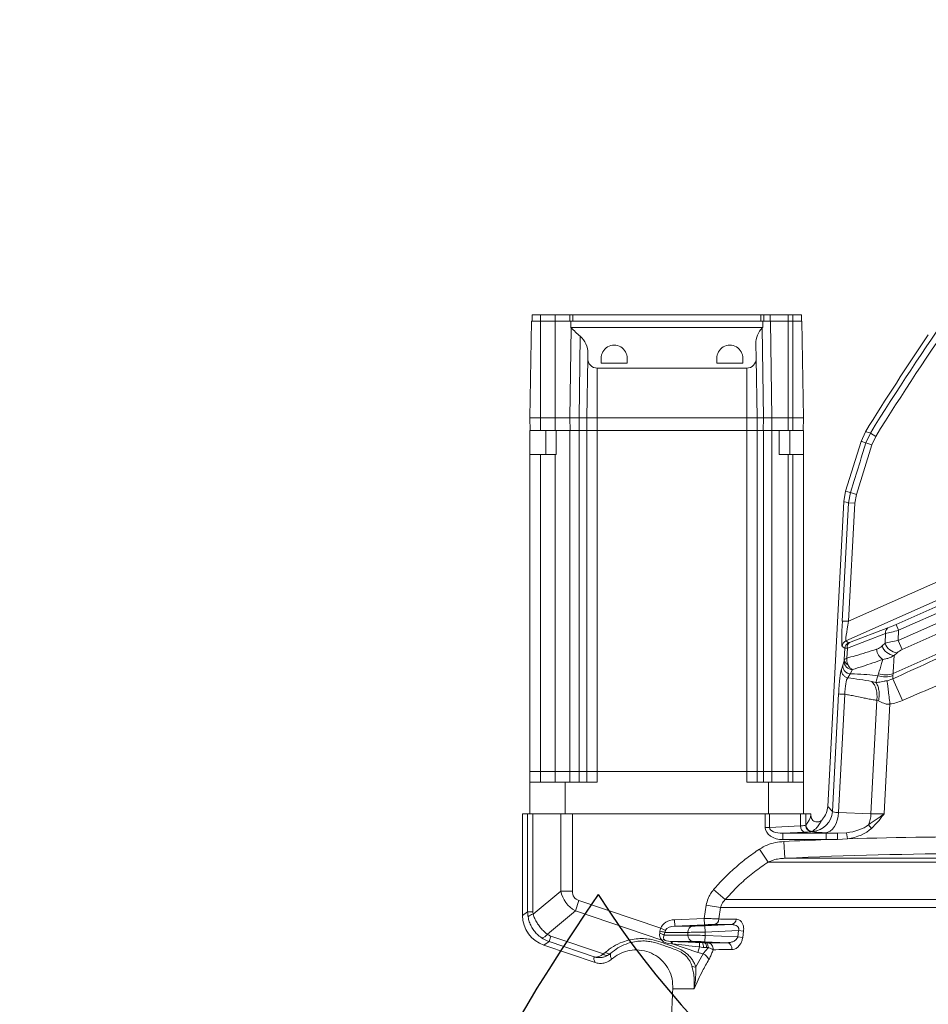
# Model space of a CAD drawing. Header units: millimetres. Extents: x 0 to 16820, y 0 to 11880.
# Tile 9 of 120: x 2093 to 2525, y 6863 to 7331. Entities that reach past the tile are written whole.
import ezdxf

# ---------------------------------------------------------------- set-up
doc = ezdxf.new("R2010")
doc.units = ezdxf.units.MM
doc.header["$LTSCALE"] = 20
doc.linetypes.add('PHANTOM', pattern=[12.7, 6.35, -1.27, 1.27, -1.27, 1.27, -1.27])
doc.styles.add('SLDTEXTSTYLE0', font='TXT', dxfattribs={"width": 0.605})
doc.dimstyles.new('SLDDIMSTYLE0', dxfattribs={"dimtxt": 140, "dimasz": 100, "dimexe": 0, "dimexo": 0.0625, "dimgap": 35, "dimtad": 1, "dimtoh": 1, "dimdec": 0, "dimrnd": 1e-09, "dimzin": 12, "dimdsep": 46, "dimtxsty": 'SLDTEXTSTYLE0', "dimsah": 1, "dimcen": 0.09, "dimadec": 0, "dimazin": 0, "dimtfac": 1, "dimtofl": 0, "dimtmove": 0, "dimatfit": 3, "dimfxl": 0, "dimfrac": 2, "dimtolj": 1, "dimtzin": 12, "dimarcsym": 0})
doc.dimstyles.new('SLDDIMSTYLE1', dxfattribs={"dimtxt": 140, "dimasz": 100, "dimexe": 0, "dimexo": 0.0625, "dimgap": 35, "dimtad": 1, "dimtoh": 1, "dimdec": 1, "dimrnd": 1e-09, "dimzin": 12, "dimdsep": 46, "dimtxsty": 'SLDTEXTSTYLE0', "dimsah": 1, "dimcen": 0.09, "dimadec": 0, "dimazin": 0, "dimtfac": 1, "dimtofl": 0, "dimtmove": 0, "dimatfit": 3, "dimfxl": 0, "dimfrac": 2, "dimtolj": 1, "dimtzin": 12, "dimarcsym": 0})

# ---------------------------------------------------------------- blocks, each defined once
blk = doc.blocks.new('*D9')
at = {"color": 7, "linetype": 'Continuous', "lineweight": 0}
for p, q in [((844.96, 7139.47), (844.96, 4493.51)), ((2545.78, 6319.22), (2545.78, 4493.51)), ((844.96, 4523.51), (2545.78, 4523.51))]:
    blk.add_line(p, q, dxfattribs=at)
for points in [[(844.96, 4523.51), (944.96, 4508.51), (944.96, 4538.51)], [(2545.78, 4523.51), (2445.78, 4538.51), (2445.78, 4508.51)]]:
    blk.add_solid(points, dxfattribs=at)
at = {"color": 7, "linetype": 'Continuous', "lineweight": 0, "insert": (1481.5, 4703.98), "char_height": 140, "attachment_point": 1, "style": 'SLDTEXTSTYLE0'}
blk.add_mtext('1701', dxfattribs=at)
blk = doc.blocks.new('*D10')
at = {"color": 7, "linetype": 'Continuous', "lineweight": 0}
for p, q in [((1517.78, 7139.47), (1517.78, 4774.47)), ((2545.78, 6319.22), (2545.78, 4774.47)), ((1517.78, 4804.47), (2545.78, 4804.47))]:
    blk.add_line(p, q, dxfattribs=at)
for points in [[(1517.78, 4804.47), (1617.78, 4789.47), (1617.78, 4819.47)], [(2545.78, 4804.47), (2445.78, 4819.47), (2445.78, 4789.47)]]:
    blk.add_solid(points, dxfattribs=at)
at = {"color": 7, "linetype": 'Continuous', "lineweight": 0, "insert": (1817.9, 4984.94), "char_height": 140, "attachment_point": 1, "style": 'SLDTEXTSTYLE0'}
blk.add_mtext('1028', dxfattribs=at)

msp = doc.modelspace()

# ---------------------------------------------------------------- linework, layer by layer
at = {"color": 7, "linetype": 'Continuous', "lineweight": 0}
for p, q in [((2336.78, 7190.47), (2336.78, 7187.47)), ((2336.78, 7190.47), (2340.78, 7190.47)), ((2340.78, 7190.47), (2347.78, 7190.47)), ((2347.78, 7190.47), (2354.81, 7190.47)), ((2354.81, 7190.47), (2356.09, 7190.47)), ((2356.09, 7190.47), (2445.45, 7190.47)), ((2445.45, 7190.47), (2446.89, 7190.47)), ((2446.89, 7190.47), (2449.96, 7190.47)), ((2449.96, 7190.47), (2458.41, 7190.47)), ((2458.41, 7190.47), (2460.78, 7190.47)), ((2460.78, 7190.47), (2464.78, 7190.47)), ((2464.78, 7190.47), (2464.78, 7187.47)), ((2336.59, 7187.47), (2335.78, 7141.47)), ((2336.59, 7187.47), (2340.78, 7187.47)), ((2340.78, 7187.47), (2347.72, 7187.47)), ((2347.72, 7187.47), (2355.19, 7187.47)), ((2355.17, 7184.47), (2355.19, 7187.47)), ((2446.4, 7184.47), (2355.17, 7184.47)), ((2355.19, 7187.47), (2446.37, 7187.47)), ((2446.37, 7187.47), (2450.11, 7187.47)), ((2446.37, 7187.47), (2446.4, 7184.47)), ((2450.11, 7187.47), (2458.41, 7187.47)), ((2458.41, 7187.47), (2460.78, 7187.47)), ((2460.78, 7187.47), (2464.98, 7187.47)), ((2464.98, 7187.47), (2465.78, 7141.47)), ((2443.17, 7176.65), (2443.29, 7169.72)), ((2363.28, 7169.72), (2362.78, 7141.47)), ((2363.28, 7169.72), (2363.32, 7172.09)), ((2369.63, 7167.47), (2369.59, 7169.72)), ((2381.97, 7169.72), (2381.93, 7167.47)), ((2424.63, 7167.47), (2424.59, 7169.72)), ((2436.97, 7169.72), (2436.93, 7167.47)), ((2443.29, 7169.72), (2443.78, 7141.47)), ((2438.78, 7165.13), (2367.78, 7165.13)), ((2369.63, 7167.47), (2381.93, 7167.47)), ((2424.63, 7167.47), (2436.93, 7167.47)), ((2335.89, 7135.47), (2335.78, 7141.47)), ((2335.78, 7141.47), (2340.78, 7141.47)), ((2340.78, 7141.47), (2347.72, 7141.47)), ((2347.72, 7141.47), (2354.79, 7141.47)), ((2354.79, 7141.47), (2359.18, 7141.47)), ((2359.18, 7141.47), (2362.78, 7141.47)), ((2362.89, 7135.47), (2362.78, 7141.47)), ((2362.78, 7141.47), (2367.78, 7141.47)), ((2367.78, 7141.47), (2438.78, 7141.47)), ((2438.78, 7141.47), (2443.78, 7141.47)), ((2443.68, 7135.47), (2443.78, 7141.47)), ((2443.78, 7141.47), (2446.72, 7141.47)), ((2446.72, 7141.47), (2450.73, 7141.47)), ((2450.73, 7141.47), (2458.41, 7141.47)), ((2458.41, 7141.47), (2460.78, 7141.47)), ((2460.78, 7141.47), (2465.78, 7141.47)), ((2465.68, 7135.47), (2465.78, 7141.47)), ((2335.78, 7124.07), (2335.78, 7135.47)), ((2335.89, 7135.47), (2335.78, 7135.47)), ((2335.89, 7135.47), (2340.78, 7135.47)), ((2340.78, 7135.47), (2347.72, 7135.47)), ((2347.72, 7135.47), (2354.87, 7135.47)), ((2348.28, 7135.47), (2348.28, 7124.07)), ((2359.18, 7135.47), (2354.79, 7135.47)), ((2354.87, 7135.47), (2359.25, 7135.47)), ((2359.25, 7135.47), (2362.78, 7135.47)), ((2362.78, 6973.47), (2362.78, 7135.47)), ((2362.89, 7135.47), (2367.78, 7135.47)), ((2438.78, 7135.47), (2367.78, 7135.47)), ((2438.78, 7135.47), (2443.68, 7135.47)), ((2443.78, 7135.47), (2446.64, 7135.47)), ((2443.78, 7135.47), (2443.78, 6973.47)), ((2446.64, 7135.47), (2450.65, 7135.47)), ((2450.73, 7135.47), (2446.72, 7135.47)), ((2450.65, 7135.47), (2458.41, 7135.47)), ((2454.28, 7124.07), (2454.28, 7135.47)), ((2458.41, 7135.47), (2460.78, 7135.47)), ((2460.78, 7135.47), (2465.68, 7135.47)), ((2465.78, 7135.47), (2465.68, 7135.47)), ((2465.78, 7135.47), (2465.78, 7124.07)), ((2495.21, 7134.9), (2493.12, 7130.33)), ((2495.21, 7134.9), (2495.21, 7134.9)), ((2493.12, 7130.33), (2485.74, 7106.71)), ((2335.78, 6973.47), (2335.78, 7124.07)), ((2347.72, 7124.07), (2340.78, 7124.07)), ((2348.28, 7124.07), (2347.72, 7124.07)), ((2458.41, 7124.07), (2460.78, 7124.07)), ((2465.78, 7124.07), (2465.78, 6973.47)), ((2484.86, 7101.8), (2485.74, 7106.71)), ((2484.86, 7101.79), (2477.27, 6956.93)), ((2484.86, 7101.8), (2484.86, 7101.79)), ((2335.78, 6968.47), (2335.78, 6973.47)), ((2335.78, 6973.47), (2340.78, 6973.47)), ((2340.78, 6973.47), (2347.72, 6973.47)), ((2347.72, 6973.47), (2354.79, 6973.47)), ((2354.79, 6973.47), (2359.18, 6973.47)), ((2359.18, 6973.47), (2362.78, 6973.47)), ((2362.78, 6968.47), (2362.78, 6973.47)), ((2362.78, 6973.47), (2367.78, 6973.47)), ((2367.78, 6973.47), (2438.78, 6973.47)), ((2438.78, 6973.47), (2443.78, 6973.47)), ((2443.78, 6973.47), (2443.78, 6968.47)), ((2443.78, 6973.47), (2446.72, 6973.47)), ((2446.72, 6973.47), (2450.73, 6973.47)), ((2450.73, 6973.47), (2458.41, 6973.47)), ((2458.41, 6973.47), (2460.78, 6973.47)), ((2460.78, 6973.47), (2465.78, 6973.47)), ((2465.78, 6973.47), (2465.78, 6968.47)), ((2335.78, 6968.47), (2335.78, 6953.47)), ((2352.45, 6968.47), (2335.78, 6968.47)), ((2352.45, 6953.47), (2352.45, 6968.47)), ((2352.45, 6968.47), (2367.78, 6968.47)), ((2438.78, 6968.47), (2449.12, 6968.47)), ((2449.12, 6968.47), (2449.12, 6953.47)), ((2465.78, 6968.47), (2449.12, 6968.47)), ((2465.78, 6953.47), (2465.78, 6968.47)), ((2332.28, 6953.47), (2332.28, 6905.2)), ((2332.28, 6953.47), (2334.69, 6953.47)), ((2337.17, 6953.47), (2334.69, 6953.47)), ((2342.88, 6953.47), (2337.17, 6953.47)), ((2347.25, 6953.47), (2342.88, 6953.47)), ((2350.43, 6953.47), (2347.25, 6953.47)), ((2355.93, 6953.47), (2350.43, 6953.47)), ((2447.63, 6953.47), (2355.93, 6953.47)), ((2449.69, 6953.47), (2447.63, 6953.47)), ((2454.32, 6953.47), (2449.69, 6953.47)), ((2458.69, 6953.47), (2454.32, 6953.47)), ((2464.4, 6953.47), (2458.69, 6953.47)), ((2466.88, 6953.47), (2464.4, 6953.47)), ((2466.88, 6953.47), (2469.28, 6953.47)), ((2469.28, 6952.55), (2469.28, 6953.47)), ((2342.45, 6891.02), (2366.75, 6882.78))]:
    msp.add_line(p, q, dxfattribs=at)
at = {"color": 8, "linetype": 'Continuous', "lineweight": 0}
for p, q in [((2340.78, 7190.47), (2340.78, 7187.47)), ((2347.78, 7190.47), (2347.78, 7187.47)), ((2354.81, 7190.47), (2354.81, 7187.47)), ((2356.09, 7190.47), (2356.09, 7187.47)), ((2445.45, 7190.47), (2445.45, 7187.47)), ((2446.89, 7190.47), (2446.89, 7187.47)), ((2449.96, 7190.47), (2449.96, 7187.47)), ((2458.41, 7190.47), (2458.41, 7187.47)), ((2460.78, 7190.47), (2460.78, 7187.47)), ((2340.78, 7187.47), (2340.78, 7141.47)), ((2347.72, 7187.47), (2347.72, 7141.47)), ((2355.32, 7184.31), (2354.79, 7141.47)), ((2446.19, 7184.25), (2446.72, 7141.47)), ((2450.11, 7187.47), (2450.73, 7141.47)), ((2458.41, 7187.47), (2458.41, 7141.47)), ((2460.78, 7187.47), (2460.78, 7141.47)), ((2359.62, 7180.29), (2359.18, 7141.47)), ((2367.78, 7165.13), (2367.78, 7141.47)), ((2438.78, 7165.13), (2438.78, 7141.47)), ((2340.78, 7135.47), (2340.78, 7141.47)), ((2347.72, 7135.47), (2347.72, 7141.47)), ((2354.87, 7135.47), (2354.79, 7141.47)), ((2359.25, 7135.47), (2359.18, 7141.47)), ((2367.78, 7135.47), (2367.78, 7141.47)), ((2438.78, 7135.47), (2438.78, 7141.47)), ((2446.64, 7135.47), (2446.72, 7141.47)), ((2450.65, 7135.47), (2450.73, 7141.47)), ((2458.41, 7135.47), (2458.41, 7141.47)), ((2460.78, 7135.47), (2460.78, 7141.47)), ((2343.28, 7135.47), (2343.28, 7124.07)), ((2354.79, 7135.47), (2354.79, 6973.47)), ((2359.18, 6973.47), (2359.18, 7135.47)), ((2367.78, 7135.47), (2367.78, 6973.47)), ((2438.78, 6973.47), (2438.78, 7135.47)), ((2446.72, 7135.47), (2446.72, 6973.47)), ((2450.73, 6973.47), (2450.73, 7135.47)), ((2459.28, 7124.07), (2459.28, 7135.47)), ((2495.44, 7129.63), (2497.54, 7134.21)), ((2497.54, 7134.21), (2500.08, 7132.63)), ((2500.08, 7132.63), (2498.3, 7128.74)), ((2498.3, 7128.74), (2490.91, 7105.09)), ((2495.44, 7129.63), (2498.3, 7128.74)), ((2340.78, 7124.07), (2340.78, 6973.47)), ((2347.72, 6973.47), (2347.72, 7124.07)), ((2458.41, 7124.07), (2458.41, 6973.47)), ((2460.78, 6973.47), (2460.78, 7124.07)), ((2487.16, 7101.07), (2488.05, 7105.99)), ((2488.05, 7105.99), (2490.91, 7105.09)), ((2490.91, 7105.09), (2490.15, 7100.91)), ((2484.22, 7045), (2487.16, 7101.07)), ((2487.16, 7101.07), (2490.15, 7100.91)), ((2490.15, 7100.91), (2487.22, 7044.85)), ((2487.22, 7044.85), (2537.51, 7067.24)), ((2540.76, 7059.94), (2485.91, 7035.52)), ((2509.77, 7043.33), (2543.88, 7058.52)), ((2510.73, 7035.71), (2561.29, 7058.22)), ((2545.1, 7055.78), (2510.99, 7040.59)), ((2563.36, 7054), (2512.64, 7031.42)), ((2484.22, 7045), (2487.22, 7044.85)), ((2568.68, 7046.96), (2508.36, 7020.1)), ((2510.99, 7040.59), (2509.77, 7043.33)), ((2504.81, 7039.08), (2486.62, 7032.17)), ((2487.68, 7034.79), (2505.87, 7041.69)), ((2504.57, 7034.44), (2504.81, 7039.08)), ((2510.99, 7040.59), (2510.73, 7035.71)), ((2485.91, 7035.52), (2487.19, 7034.64)), ((2503.15, 7033.17), (2504.57, 7034.44)), ((2512.64, 7031.42), (2510.73, 7035.71)), ((2485.42, 7032.06), (2484.14, 7032.94)), ((2485.14, 7026.66), (2485.42, 7032.06)), ((2486.62, 7032.17), (2486.36, 7027.35)), ((2510.28, 7029.95), (2508.86, 7028.68)), ((2484.41, 7023.95), (2485.04, 7026.07)), ((2483.8, 7021.97), (2484.41, 7023.95)), ((2487.93, 7019.86), (2486.79, 7017.97)), ((2489.11, 7021.95), (2487.93, 7019.86)), ((2501.12, 7019), (2501.4, 7019.92)), ((2508.36, 7020.1), (2508.3, 7019.11)), ((2498.26, 7016.24), (2500.16, 7015.79)), ((2505.5, 7016.66), (2508.21, 7017.56)), ((2508.3, 7019.11), (2508.21, 7017.56)), ((2508.21, 7017.56), (2512.79, 7007.26)), ((2479.53, 6954.55), (2482.45, 7010.35)), ((2485.39, 7010.19), (2482.45, 6954.06)), ((2497.81, 6953.4), (2500.64, 7007.36)), ((2501.49, 7007.1), (2500.64, 7007.36)), ((2506.86, 7005.61), (2504.13, 6953.5)), ((2340.78, 6973.47), (2340.78, 6968.47)), ((2347.72, 6968.47), (2347.72, 6973.47)), ((2354.79, 6973.47), (2354.79, 6968.47)), ((2359.18, 6968.47), (2359.18, 6973.47)), ((2367.78, 6973.47), (2367.78, 6968.47)), ((2438.78, 6968.47), (2438.78, 6973.47)), ((2446.72, 6973.47), (2446.72, 6968.47)), ((2450.73, 6968.47), (2450.73, 6973.47)), ((2458.41, 6973.47), (2458.41, 6968.47)), ((2460.78, 6968.47), (2460.78, 6973.47)), ((2477.27, 6956.93), (2479.53, 6954.55)), ((2482.45, 6954.06), (2497.81, 6953.4)), ((2334.69, 6906.93), (2334.69, 6953.47)), ((2337.17, 6953.47), (2337.17, 6906.93)), ((2350.43, 6916.75), (2350.43, 6953.47)), ((2355.93, 6953.47), (2355.93, 6916.75)), ((2447.63, 6946.94), (2447.63, 6953.47)), ((2449.69, 6953.47), (2449.69, 6946.94)), ((2464.4, 6947.67), (2464.4, 6953.47)), ((2466.88, 6953.47), (2466.88, 6948.07)), ((2449.69, 6946.94), (2447.63, 6946.94)), ((2449.69, 6946.94), (2464.4, 6947.67)), ((2466.46, 6944.68), (2456.01, 6944.16)), ((2466.77, 6947.99), (2466.88, 6948.07)), ((2466.88, 6948.07), (2466.9, 6948.09)), ((2470.01, 6945.07), (2469.72, 6944.99)), ((2470.04, 6945.1), (2470.01, 6945.07)), ((2496.61, 6948.16), (2498.14, 6946.48)), ((2456.01, 6944.16), (2476.49, 6944.16)), ((2456.01, 6944.16), (2456.01, 6941.16)), ((2476.49, 6941.16), (2456.01, 6941.16)), ((2456.49, 6940.29), (2456.88, 6932.31)), ((2481.88, 6944.16), (2476.15, 6944.4)), ((2476.49, 6944.16), (2481.88, 6944.16)), ((2476.49, 6944.16), (2476.49, 6941.16)), ((2481.87, 6941.21), (2476.49, 6941.16)), ((2486.63, 6941.52), (2481.87, 6941.21)), ((2481.88, 6944.16), (2486.19, 6944.4)), ((2486.19, 6944.4), (2486.63, 6941.52)), ((2444.85, 6936.66), (2448.96, 6930.49)), ((2456.88, 6932.31), (2634.69, 6932.31)), ((2642.61, 6930.49), (2448.96, 6930.49)), ((2337.27, 6905.76), (2350.43, 6916.75)), ((2355.93, 6916.75), (2350.43, 6916.75)), ((2423, 6917.4), (2428.52, 6912.66)), ((2359.03, 6912.23), (2357.37, 6907.31)), ((2359.03, 6912.23), (2397.91, 6899.05)), ((2428.52, 6912.66), (2538.26, 6912.66)), ((2357.37, 6907.31), (2344.08, 6896.22)), ((2398.51, 6893.36), (2357.37, 6907.31)), ((2418.62, 6903.72), (2419.54, 6910.03)), ((2419.54, 6910.03), (2426.39, 6908.97)), ((2426.39, 6908.97), (2425.58, 6903.47)), ((2537.11, 6908.97), (2426.39, 6908.97)), ((2332.28, 6905.2), (2334.69, 6906.93)), ((2334.69, 6906.93), (2337.17, 6906.93)), ((2404.46, 6903.11), (2418.62, 6903.72)), ((2404.46, 6903.11), (2404.59, 6900.11)), ((2418.62, 6903.72), (2418.75, 6900.72)), ((2397.91, 6899.05), (2400.23, 6898.08)), ((2400.23, 6898.08), (2399.85, 6897.12)), ((2418.75, 6900.72), (2404.59, 6900.11)), ((2404.59, 6900.11), (2413.13, 6900.11)), ((2418.86, 6900.27), (2431.45, 6900.81)), ((2418.99, 6897.28), (2418.86, 6900.27)), ((2434.96, 6897.96), (2418.99, 6897.28)), ((2434.55, 6894.99), (2434.96, 6897.96)), ((2434.96, 6897.96), (2437.28, 6897.63)), ((2344.84, 6892.73), (2345.74, 6895.38)), ((2345.74, 6895.38), (2370.67, 6886.93)), ((2399.62, 6895.81), (2410.8, 6895.81)), ((2410.8, 6897.12), (2399.85, 6897.12)), ((2410.8, 6895.81), (2410.8, 6897.12)), ((2418.86, 6892.66), (2418.99, 6895.66)), ((2418.99, 6897.28), (2418.99, 6895.66)), ((2418.99, 6895.66), (2434.55, 6894.99)), ((2434.55, 6894.99), (2436.87, 6894.67)), ((2437.28, 6897.63), (2436.87, 6894.67)), ((2344.84, 6892.73), (2342.45, 6891.02)), ((2366.31, 6885.46), (2344.84, 6892.73)), ((2402.68, 6892.82), (2403.06, 6892.8)), ((2413.13, 6892.82), (2402.68, 6892.82)), ((2403.55, 6891.65), (2403.18, 6891.67)), ((2415.52, 6887.59), (2403.55, 6891.65)), ((2416.4, 6890.18), (2415.52, 6887.59)), ((2429.5, 6892.2), (2418.86, 6892.66)), ((2418.92, 6892.2), (2419.65, 6892.18)), ((2420.47, 6889.92), (2419.6, 6889.91)), ((2370.67, 6886.93), (2371.67, 6887.64)), ((2414.56, 6880.69), (2418.11, 6886.99)), ((2418.11, 6886.99), (2415.52, 6887.59)), ((2413.74, 6870.26), (2412.49, 6870.26))]:
    msp.add_line(p, q, dxfattribs=at)
at = {"color": 8, "linetype": 'Continuous', "lineweight": 0, "flags": 128}
for points in [[(2495.21, 7134.9), (2495.67, 7134.77), (2496.45, 7134.53), (2497.22, 7134.3), (2497.54, 7134.21)], [(2488.05, 7105.99), (2489.84, 7111.71), (2492.64, 7120.67), (2493.22, 7122.52), (2495.44, 7129.63)], [(2495.44, 7129.63), (2494.82, 7129.82), (2493.97, 7130.08), (2493.58, 7130.19), (2493.12, 7130.33)], [(2485.74, 7106.7), (2486.77, 7106.38), (2487.48, 7106.16), (2487.74, 7106.08), (2488.05, 7105.99)], [(2487.16, 7101.07), (2486.85, 7101.17), (2486.08, 7101.41), (2485.31, 7101.65), (2484.86, 7101.79)], [(2476.15, 6944.4), (2477.33, 6944.65), (2478.46, 6945.24), (2479.51, 6946.15), (2480.45, 6947.35), (2481.23, 6948.79), (2481.84, 6950.43), (2482.25, 6952.2), (2482.45, 6954.06)], [(2481.88, 6944.16), (2481.88, 6944.07), (2481.88, 6943.89), (2481.88, 6943.61), (2481.88, 6943.24), (2481.87, 6942.81), (2481.87, 6942.31), (2481.87, 6941.77), (2481.87, 6941.21)], [(2419.65, 6892.18), (2419.8, 6892.12), (2419.94, 6891.98), (2420.07, 6891.78), (2420.19, 6891.51), (2420.29, 6891.18), (2420.38, 6890.8), (2420.44, 6890.38), (2420.47, 6889.92)]]:
    msp.add_lwpolyline(points, dxfattribs=at)
at = {"color": 7, "linetype": 'Continuous', "lineweight": 30}
for centre, radius, start, end in [((2720.78, 7139.47), 1875.82, 300, 180), ((2720.78, 7139.47), 417.89, 212.4693, 92.4693), ((3170.78, 6360.04), 975.82, 145.3311, 300)]:
    msp.add_arc(centre, radius, start, end, dxfattribs=at)
at = {"color": 7, "linetype": 'PHANTOM', "lineweight": 30}
msp.add_arc((2720.78, 7139.47), 1203.01, 352.93959, 127.06041, dxfattribs=at)
at = {"color": 8, "linetype": 'Continuous', "lineweight": 0}
for centre, radius, start, end in [((3599.86, 6449.52), 1297.66, 141.87326, 148.15417), ((3599.86, 6449.52), 1294.66, 141.87326, 148.15417), ((2507.22, 7039.62), 2.47, 123.0672, 192.832), ((2487.14, 7032.78), 3, 114.103, 176.897), ((2488.42, 7031.9), 3, 114.103, 176.897), ((2489.02, 7032.72), 2.47, 123.0672, 192.832), ((2510.78, 7036.46), 6.53, 198.0063, 265.6084), ((2506.38, 7032.01), 5.95, 184.3477, 241.3369), ((2509.36, 7035.19), 6.53, 198.0063, 265.6084), ((2489.05, 7025.96), 4.01, 178.4559, 270.8517), ((2488.09, 7026.91), 2.97, 184.8221, 246.7175), ((2504.62, 7030.16), 10.73, 252.5784, 290.3859), ((2504.56, 7029.17), 10.73, 251.3257, 290.3819), ((2469.52, 6955.1), 10.02, 272.9757, 356.8267), ((2483.28, 6953.98), 14.54, 336.4021, 357.7358), ((2467.18, 6947.38), 2.8, 174.0102, 255.1468), ((2469.78, 6948), 3.01, 180.2085, 268.9766), ((2469.89, 6948.08), 3.01, 180.2092, 272.2581), ((2469.91, 6948.1), 3.01, 180.2075, 272.6098), ((2545.78, 5110.97), 1831.51, 92.1684, 92.7946), ((2545.78, 5110.97), 1831.51, 87.2054, 91.85075), ((2545.78, 5110.97), 1823.51, 87.2054, 92.7946), ((2337.94, 6901.8), 4.02, 99.6012, 139.1397), ((2422.79, 6903.61), 2.79, 277.1106, 357.1112), ((2431.01, 6903.48), 2.71, 279.3058, 359.1311), ((2413.59, 6897.35), 2.81, 99.5894, 184.6914), ((2340.74, 6898.56), 4.08, 277.5193, 324.8672), ((2396.06, 6889.96), 6.85, 58.7166, 78.3029), ((2396.32, 6886.8), 10.91, 71.1261, 83.44), ((2399.78, 6890.9), 2.78, 93.7963, 117.3213), ((2413.59, 6895.58), 2.81, 175.3086, 260.4106), ((2401.77, 6891.74), 1.41, 356.9444, 49.723), ((2402.14, 6891.73), 1.41, 356.9444, 49.723), ((2410.66, 6890.79), 5.77, 353.8977, 15.1571), ((2414.8, 6890.5), 3.43, 351.2306, 30.6171), ((2416.94, 6890.36), 2.7, 350.5326, 42.969), ((2419.91, 6889.29), 2.9, 352.0601, 82.2366), ((2428.97, 6889.4), 2.86, 350.5428, 79.3843), ((2372.28, 6888.03), 1.95, 214.2686, 282.231), ((2415.97, 6882.23), 5.22, 22.0861, 65.7835), ((2414.19, 6883.47), 2.81, 239.6775, 277.5821)]:
    msp.add_arc(centre, radius, start, end, dxfattribs=at)
at = {"color": 7, "linetype": 'Continuous', "lineweight": 0}
for centre, radius, start, end in [((3599.86, 6449.52), 1300, 145.76652, 148.1822), ((2930.05, 6839.47), 527.27, 176.6516, 179.7675)]:
    msp.add_arc(centre, radius, start, end, dxfattribs=at)
for centre, major_axis, ratio, start_param, end_param in [((2347.72, 7176.9), (0, 10.62), 0.999848, 5.484737, 5.50538), ((2400.78, 7228.61), (0, 63.48), 0.999848, 2.343145, 2.435847), ((2453.78, 7176.83), (0, 10.62), 0.999848, 0.797188, 1.588252), ((2400.78, 7228.61), (0, 63.48), 0.999848, 3.938781, 3.943453), ((2352.78, 7172.27), (0, 10.54), 0.999848, 4.694933, 5.57744), ((2375.78, 7169.82), (0, 6.19), 0.999848, 4.694933, 7.871438), ((2430.78, 7169.82), (0, 6.19), 0.999848, 4.694933, 7.871438), ((2367.78, 7169.64), (0, 4.51), 0.999848, 1.55334, 3.141593), ((2438.78, 7169.64), (0, 4.51), 0.999848, 3.141593, 4.729845), ((2347.3, 6905.23), (-12.22, -8.76), 0.997927, 5.662183, 6.904188)]:
    msp.add_ellipse(centre, major_axis=major_axis, ratio=ratio, start_param=start_param, end_param=end_param, dxfattribs=at)
at = {"color": 8, "linetype": 'Continuous', "lineweight": 0}
for centre, major_axis, ratio, start_param, end_param in [((2484.82, 7045.27), (0.66, 12.33), 0.046669, 1.594636, 3.113073), ((2487.81, 7045.11), (1.89, 9.59), 0.05417, 1.608896, 3.127333), ((2509.78, 7043.62), (5.13, 2.29), 0.046669, 3.824278, 4.688549), ((2511, 7040.88), (8.12, 2.13), 0.033373, 3.837478, 4.701749), ((2489.24, 7035.56), (2.05, 0.92), 0.046669, 3.170112, 3.824278), ((2510.67, 7034.49), (8.07, 1.14), 0.147669, 1.541936, 2.406206), ((2490.46, 7032.82), (5.05, 0.76), 0.022589, 3.189346, 3.843512), ((2512.58, 7030.19), (3.04, 1.57), 0.31473, 1.388811, 2.253081), ((2504.19, 6954.54), (10.04, 0.53), 0.103806, 4.018963, 4.701389), ((2456.34, 6947.17), (-8.71, -0.43), 0.687907, 6.248987, 7.781811), ((2456.34, 6947.17), (6.65, 0.33), 0.45056, 3.107394, 4.640218), ((2458.89, 6948.09), (8, 0), 0.072061, 5.471607, 6.107042), ((2458.89, 6945.09), (11, 0), 0.052408, 5.471607, 6.107042), ((2481.04, 6954.18), (18.7, -0.8), 0.534149, 5.014303, 5.718191), ((2481.04, 6954.18), (-20.59, 0.88), 0.63066, 1.87271, 2.576599), ((2366.1, 6921.22), (12.74, 10.64), 0.90366, 2.68468, 3.486787), ((2366.1, 6921.22), (9.13, 7.62), 0.588785, 2.68468, 3.486787), ((2350.05, 6907.2), (14.65, 4.77), 0.970812, 2.836737, 3.004209), ((2344.54, 6907.2), (7.02, 2.4), 0.937593, 2.831091, 2.998563), ((2404.84, 6897.12), (7.32, 0), 0.819152, 1.623156, 2.813987), ((2404.84, 6897.12), (4.87, 0), 0.616372, 1.623156, 2.813987), ((2418.86, 6900.48), (7, 0.3), 0.030005, 3.751169, 4.7111), ((2350, 6907.17), (9.18, 12.32), 0.973822, 3.179596, 3.446742), ((2348.33, 6902.25), (4.51, 5.85), 0.943663, 3.18693, 3.454076), ((2389.81, 6901.79), (-5.64, 8.43), 0.632202, 3.717611, 3.840437), ((2407.85, 6897.66), (9.84, 3.42), 0.500886, 3.333233, 4.053573), ((2407.22, 6895.81), (7.81, 1.78), 0.308783, 3.302696, 4.023036), ((2392.27, 6901.79), (-2.72, 11.79), 0.611206, 4.045831, 4.168657), ((2418.99, 6897.49), (10, 0.3), 0.021023, 3.751826, 4.711757), ((2418.99, 6895.45), (10, -0.3), 0.021023, 1.571428, 2.531359), ((2429.37, 6891.42), (39.25, -1.69), 0.008406, 1.912626, 2.306167), ((2429.25, 6888.43), (38.29, -4.53), 0.006348, 1.913731, 2.307272), ((2418.86, 6892.45), (7, -0.3), 0.030005, 1.572086, 2.532017)]:
    msp.add_ellipse(centre, major_axis=major_axis, ratio=ratio, start_param=start_param, end_param=end_param, dxfattribs=at)
at = {"color": 7, "linetype": 'Continuous', "lineweight": 0}
for centre, major_axis in [((2418.78, 6900.48), (3.45, 0.15)), ((2418.78, 6892.45), (3.45, -0.15))]:
    msp.add_ellipse(centre, major_axis=major_axis, ratio=0.030005, dxfattribs=at)
for points, knots in [([(2348.28, 7135.47), (2348.27, 7135.47), (2348.26, 7135.47), (2347.9, 7135.47), (2347.89, 7135.47)], [0, 0, 0, 0, 0.990519, 1, 1, 1, 1]), ([(2474.41, 6950.44), (2474.52, 6950.56), (2475.41, 6951.49), (2476.76, 6953.58), (2477.1, 6955.81), (2477.27, 6956.93)], [0, 0, 0, 0, 0.0698354, 0.5349322, 1, 1, 1, 1]), ([(2469.28, 6952.55), (2469.32, 6952.21), (2469.38, 6951.53), (2469.9, 6950.63), (2470.65, 6949.95), (2471.59, 6949.56), (2472.61, 6949.5), (2473.62, 6949.78), (2474.15, 6950.22), (2474.41, 6950.44)], [0, 0, 0, 0, 0.14578, 0.287377, 0.428189, 0.569398, 0.712039, 0.856048, 1, 1, 1, 1]), ([(2431.45, 6900.81), (2429.98, 6900.81), (2427.04, 6900.81), (2424.44, 6900.83), (2423.14, 6900.84)], [0, 0, 0, 0, 0.499276, 1, 1, 1, 1]), ([(2393.39, 6892.66), (2392.55, 6892.79), (2390.73, 6893.07), (2387.75, 6893.02), (2384.55, 6892.57), (2381.01, 6891.51), (2377.43, 6889.8), (2375.34, 6888.1), (2374.27, 6887.24)], [0, 0, 0, 0, 0.109174, 0.23809, 0.395475, 0.557174, 0.775275, 1, 1, 1, 1]), ([(2374.6, 6884.37), (2375.76, 6885.26), (2378.07, 6887.03), (2382.22, 6888.5), (2386.72, 6888.98), (2391.34, 6888.25), (2395.66, 6886.26), (2399.25, 6883.26), (2401.91, 6879.45), (2403.59, 6875.01), (2403.65, 6871.86), (2403.68, 6870.26)], [0, 0, 0, 0, 0.106053, 0.211139, 0.316446, 0.433811, 0.548035, 0.659956, 0.771428, 0.884033, 1, 1, 1, 1]), ([(2366.75, 6882.78), (2367.41, 6882.61), (2368.77, 6882.26), (2370.83, 6882.43), (2372.87, 6883.07), (2373.99, 6883.92), (2374.6, 6884.37)], [0, 0, 0, 0, 0.245609, 0.499741, 0.730113, 1, 1, 1, 1]), ([(2374.27, 6887.24), (2374.27, 6887.24), (2373.8, 6886.81), (2373.25, 6886.47), (2372.69, 6886.12)], [0, 0, 0, 0, 0.000029, 1, 1, 1, 1]), ([(2403.68, 6870.26), (2403.77, 6870.26), (2403.95, 6870.26), (2405.38, 6870.26), (2407.43, 6870.26), (2409.84, 6870.26), (2411.61, 6870.26), (2412.49, 6870.26)], [0, 0, 0, 0, 0.227482, 0.454963, 0.682445, 0.841222, 1, 1, 1, 1])]:
    msp.add_open_spline(points, degree=3, knots=knots, dxfattribs=at)
for points in [[(2354.79, 7135.47), (2353.84, 7135.47), (2351.94, 7135.47), (2349.5, 7135.47), (2348.28, 7135.47)], [(2362.78, 7135.47), (2362.74, 7135.47), (2362.65, 7135.47), (2361.9, 7135.47), (2360.78, 7135.47), (2359.72, 7135.47), (2359.18, 7135.47)], [(2367.78, 7135.47), (2367.13, 7135.47), (2365.82, 7135.47), (2364.17, 7135.47), (2363.01, 7135.47), (2362.86, 7135.47), (2362.78, 7135.47)], [(2443.78, 7135.47), (2443.71, 7135.47), (2443.56, 7135.47), (2442.4, 7135.47), (2440.75, 7135.47), (2439.44, 7135.47), (2438.78, 7135.47)], [(2446.72, 7135.47), (2446.28, 7135.47), (2445.4, 7135.47), (2444.49, 7135.47), (2443.89, 7135.47), (2443.82, 7135.47), (2443.78, 7135.47)], [(2454.28, 7135.47), (2453.61, 7135.47), (2452.28, 7135.47), (2451.24, 7135.47), (2450.73, 7135.47)], [(2340.78, 7124.07), (2340.13, 7124.07), (2338.82, 7124.07), (2337.17, 7124.07), (2336.01, 7124.07), (2335.86, 7124.07), (2335.78, 7124.07)], [(2458.41, 7124.07), (2457.7, 7124.07), (2456.28, 7124.07), (2454.95, 7124.07), (2454.28, 7124.07)], [(2460.78, 7124.07), (2461.44, 7124.07), (2462.75, 7124.07), (2464.4, 7124.07), (2465.56, 7124.07), (2465.71, 7124.07), (2465.78, 7124.07)]]:
    msp.add_open_spline(points, degree=3, dxfattribs=at)
at = {"color": 8, "linetype": 'Continuous', "lineweight": 0}
for points, knots in [([(2508.21, 7017.56), (2513.96, 7020.16), (2525.47, 7025.35), (2541.41, 7032.75), (2556.13, 7039.57), (2565.16, 7043.66), (2569.68, 7045.71)], [0, 0, 0, 0, 0.2799044, 0.5599912, 0.7800543, 1, 1, 1, 1]), ([(2578.62, 7034.27), (2572.52, 7031.67), (2560.29, 7026.46), (2543.05, 7019.76), (2527.16, 7013.47), (2517.58, 7009.33), (2512.79, 7007.26)], [0, 0, 0, 0, 0.279925, 0.560031, 0.780079, 1, 1, 1, 1]), ([(2486.36, 7027.35), (2487.68, 7027.72), (2492.38, 7029.03), (2497.06, 7030.5), (2500.44, 7031.56)], [0, 0, 0, 0, 0.279418, 1, 1, 1, 1]), ([(2500.44, 7031.56), (2500.9, 7031.74), (2501.84, 7032.11), (2502.71, 7032.81), (2503.15, 7033.17)], [0, 0, 0, 0, 0.493062, 1, 1, 1, 1]), ([(2485.04, 7026.07), (2485.06, 7026.16), (2485.09, 7026.29), (2485.13, 7026.58), (2485.14, 7026.66)], [0, 0, 0, 0, 0.707145, 1, 1, 1, 1]), ([(2485.14, 7026.66), (2485.15, 7026.7), (2485.22, 7026.84), (2485.6, 7027.08), (2486.12, 7027.27), (2486.36, 7027.35), (2486.36, 7027.35)], [0, 0, 0, 0, 0.174133, 0.656925, 0.995667, 1, 1, 1, 1]), ([(2486.92, 7024.18), (2486.85, 7024.35), (2486.57, 7024.97), (2486.35, 7026.04), (2486.34, 7026.97), (2486.36, 7027.35), (2486.36, 7027.35)], [0, 0, 0, 0, 0.174145, 0.659031, 0.995667, 1, 1, 1, 1]), ([(2489.11, 7021.95), (2488.72, 7022.14), (2488.16, 7022.4), (2487.43, 7023.25), (2487.11, 7023.84), (2486.92, 7024.18)], [0, 0, 0, 0, 0.47653, 0.68766, 1, 1, 1, 1]), ([(2503.52, 7026.79), (2500.31, 7025.65), (2495.48, 7023.93), (2490.71, 7022.45), (2489.11, 7021.95)], [0, 0, 0, 0, 0.665717, 1, 1, 1, 1]), ([(2501.4, 7019.92), (2501.9, 7021.53), (2502.6, 7023.79), (2503.32, 7026.12), (2503.52, 7026.79)], [0, 0, 0, 0, 0.714371, 1, 1, 1, 1]), ([(2508.86, 7028.68), (2508.22, 7028.31), (2506.92, 7027.58), (2505.1, 7027), (2503.96, 7026.85), (2503.52, 7026.79)], [0, 0, 0, 0, 0.374766, 0.760471, 1, 1, 1, 1]), ([(2508.86, 7028.68), (2508.79, 7027.55), (2508.62, 7024.69), (2508.45, 7021.83), (2508.36, 7020.1)], [0, 0, 0, 0, 0.396185, 1, 1, 1, 1]), ([(2482.45, 7010.35), (2482.51, 7011.32), (2482.59, 7012.77), (2482.72, 7014.57), (2482.85, 7016.19), (2482.99, 7017.58), (2483.12, 7018.71), (2483.23, 7019.55), (2483.35, 7020.3), (2483.48, 7020.94), (2483.6, 7021.38), (2483.7, 7021.68), (2483.77, 7021.88), (2483.8, 7021.97)], [0, 0, 0, 0, 0.143286, 0.215309, 0.286831, 0.418952, 0.483495, 0.548844, 0.646092, 0.737161, 0.835671, 0.926616, 1, 1, 1, 1]), ([(2483.8, 7021.97), (2483.82, 7021.53), (2483.87, 7020.64), (2484.52, 7019.42), (2485.52, 7018.44), (2486.37, 7018.13), (2486.79, 7017.97)], [0, 0, 0, 0, 0.242652, 0.5, 0.757348, 1, 1, 1, 1]), ([(2484.41, 7023.95), (2484.44, 7023.48), (2484.51, 7022.5), (2485.3, 7021.18), (2486.49, 7020.2), (2487.46, 7019.97), (2487.93, 7019.86)], [0, 0, 0, 0, 0.241079, 0.5, 0.758921, 1, 1, 1, 1]), ([(2501.12, 7019), (2499.39, 7019.2), (2495.71, 7019.63), (2491.3, 7019.86), (2488.63, 7019.86), (2487.93, 7019.86)], [0, 0, 0, 0, 0.396826, 0.841617, 1, 1, 1, 1]), ([(2486.78, 7017.97), (2486.6, 7017.73), (2486.23, 7017.25), (2485.98, 7015.57), (2485.63, 7013.58), (2485.42, 7011.69), (2485.4, 7010.69), (2485.39, 7010.2)], [0, 0, 0, 0, 0.266211, 0.52593, 0.76815, 0.886366, 1, 1, 1, 1]), ([(2486.79, 7017.97), (2488.68, 7017.75), (2492.48, 7017.3), (2496.33, 7016.6), (2498.26, 7016.24)], [0, 0, 0, 0, 0.498975, 1, 1, 1, 1]), ([(2498.26, 7016.24), (2498.68, 7015.74), (2499.52, 7014.72), (2500.34, 7012.52), (2500.78, 7010), (2500.69, 7008.23), (2500.64, 7007.36)], [0, 0, 0, 0, 0.2454827, 0.5, 0.7545173, 1, 1, 1, 1]), ([(2500.16, 7015.79), (2500.27, 7016.15), (2500.58, 7017.21), (2500.91, 7018.29), (2501.12, 7019)], [0, 0, 0, 0, 0.339779, 1, 1, 1, 1]), ([(2500.16, 7015.79), (2500.95, 7015.86), (2502.12, 7015.97), (2503.74, 7016.33), (2504.74, 7016.53), (2505.25, 7016.62), (2505.5, 7016.66)], [0, 0, 0, 0, 0.521528, 0.776564, 0.892519, 1, 1, 1, 1]), ([(2500.16, 7015.79), (2500.47, 7015.29), (2501.1, 7014.28), (2501.63, 7012.13), (2501.81, 7009.68), (2501.59, 7007.95), (2501.49, 7007.1)], [0, 0, 0, 0, 0.245633, 0.5, 0.754367, 1, 1, 1, 1]), ([(2505.5, 7016.66), (2505.57, 7016.13), (2505.7, 7015.07), (2506.03, 7012.36), (2506.43, 7009.12), (2506.72, 7006.76), (2506.86, 7005.61)], [0, 0, 0, 0, 0.244409, 0.5, 0.755591, 1, 1, 1, 1]), ([(2482.45, 7010.35), (2482.51, 7010.35), (2482.64, 7010.34), (2483.26, 7010.31), (2484.16, 7010.26), (2484.98, 7010.22), (2485.39, 7010.2)], [0, 0, 0, 0, 0.24725, 0.5, 0.75275, 1, 1, 1, 1]), ([(2500.64, 7007.36), (2499.84, 7007.47), (2498.22, 7007.71), (2495.83, 7008.16), (2493.19, 7008.71), (2490.54, 7009.26), (2487.85, 7009.82), (2486.21, 7010.07), (2485.39, 7010.19)], [0, 0, 0, 0, 0.156492, 0.318013, 0.470158, 0.677301, 0.839965, 1, 1, 1, 1]), ([(2506.86, 7005.61), (2506.65, 7005.56), (2506.21, 7005.45), (2505.2, 7005.48), (2503.51, 7006.04), (2502.28, 7006.69), (2501.49, 7007.1)], [0, 0, 0, 0, 0.109358, 0.226931, 0.502784, 1, 1, 1, 1]), ([(2512.79, 7007.26), (2511.85, 7006.88), (2509.93, 7006.11), (2507.89, 7005.78), (2506.86, 7005.61)], [0, 0, 0, 0, 0.49453, 1, 1, 1, 1]), ([(2479.53, 6954.55), (2479.53, 6954.55), (2479.56, 6954.46), (2479.86, 6954.29), (2480.93, 6954.13), (2481.99, 6954.07), (2482.45, 6954.06), (2482.45, 6954.06)], [0, 0, 0, 0, 0.000009, 0.330497, 0.732231, 0.999991, 1, 1, 1, 1]), ([(2466.9, 6948.09), (2467.28, 6948.57), (2467.9, 6949.36), (2468.69, 6950.92), (2469.11, 6952.07), (2469.28, 6952.55)], [0, 0, 0, 0, 0.471417, 0.777444, 1, 1, 1, 1]), ([(2474.41, 6950.44), (2474.39, 6950.41), (2474.07, 6949.75), (2473.31, 6948.4), (2471.87, 6946.46), (2470.73, 6945.61), (2470.04, 6945.1)], [0, 0, 0, 0, 0.0102448, 0.2220392, 0.528495, 1, 1, 1, 1]), ([(2496.61, 6948.16), (2497.82, 6948.99), (2499.68, 6950.26), (2501.94, 6951.9), (2503.14, 6952.77), (2503.76, 6953.23), (2504, 6953.4), (2504.09, 6953.47), (2504.13, 6953.49), (2504.13, 6953.5)], [0, 0, 0, 0, 0.48196, 0.737193, 0.904352, 0.962612, 0.985209, 0.997818, 1, 1, 1, 1]), ([(2504.13, 6953.5), (2504.13, 6953.49), (2503.66, 6952.86), (2502.73, 6951.62), (2500.84, 6949.2), (2499.21, 6947.57), (2498.14, 6946.48)], [0, 0, 0, 0, 0.002468, 0.253526, 0.504303, 1, 1, 1, 1]), ([(2476.15, 6944.4), (2475.16, 6944.45), (2473.44, 6944.53), (2471.62, 6944.68), (2470.35, 6944.83), (2469.93, 6944.94), (2469.72, 6944.99)], [0, 0, 0, 0, 0.302259, 0.526351, 0.756941, 1, 1, 1, 1]), ([(2444.85, 6936.66), (2446.06, 6937.36), (2448.44, 6938.73), (2452.41, 6939.9), (2455.12, 6940.16), (2456.49, 6940.29)], [0, 0, 0, 0, 0.339894, 0.665183, 1, 1, 1, 1]), ([(2423, 6917.4), (2424.61, 6919.19), (2427.83, 6922.79), (2433.15, 6927.77), (2438.79, 6932.45), (2442.83, 6935.26), (2444.85, 6936.66)], [0, 0, 0, 0, 0.24762, 0.495246, 0.747618, 1, 1, 1, 1]), ([(2456.88, 6932.31), (2455.97, 6932.25), (2454.13, 6932.13), (2451.45, 6931.57), (2449.78, 6930.84), (2448.96, 6930.49)], [0, 0, 0, 0, 0.336102, 0.676824, 1, 1, 1, 1]), ([(2448.96, 6930.49), (2446.77, 6928.97), (2442.36, 6925.93), (2435.4, 6920.08), (2431.05, 6915.38), (2428.52, 6912.66)], [0, 0, 0, 0, 0.294287, 0.590431, 1, 1, 1, 1]), ([(2419.54, 6910.03), (2419.78, 6911.08), (2420.2, 6912.94), (2421.46, 6915.42), (2422.48, 6916.73), (2423, 6917.4)], [0, 0, 0, 0, 0.393396, 0.692534, 1, 1, 1, 1]), ([(2428.52, 6912.66), (2427.91, 6911.99), (2426.92, 6910.93), (2426.53, 6909.51), (2426.39, 6908.97)], [0, 0, 0, 0, 0.62074, 1, 1, 1, 1]), ([(2341.28, 6894.52), (2340.56, 6895.07), (2339.23, 6896.08), (2337.62, 6897.97), (2336.37, 6899.96), (2335.41, 6902.13), (2335.07, 6903.66), (2334.9, 6904.43)], [0, 0, 0, 0, 0.223948, 0.41575, 0.612585, 0.803837, 1, 1, 1, 1]), ([(2337.27, 6905.76), (2337.51, 6905.07), (2338, 6903.66), (2339.1, 6901.63), (2340.44, 6899.7), (2342.09, 6897.83), (2343.39, 6896.78), (2344.08, 6896.22)], [0, 0, 0, 0, 0.188898, 0.382472, 0.574977, 0.772519, 1, 1, 1, 1]), ([(2418.62, 6903.72), (2419.53, 6903.69), (2421.35, 6903.65), (2423.88, 6903.56), (2425, 6903.5), (2425.58, 6903.47)], [0, 0, 0, 0, 0.325997, 0.653052, 1, 1, 1, 1]), ([(2425.58, 6903.47), (2426.61, 6903.46), (2429.14, 6903.44), (2432.01, 6903.44), (2433.72, 6903.44)], [0, 0, 0, 0, 0.4041537, 1, 1, 1, 1]), ([(2433.72, 6903.44), (2434.31, 6903.35), (2435.33, 6903.19), (2436.49, 6902.01), (2437.16, 6900.57), (2437.41, 6899.04), (2437.31, 6898.03), (2437.28, 6897.63)], [0, 0, 0, 0, 0.299589, 0.518204, 0.697263, 0.878136, 1, 1, 1, 1]), ([(2397.56, 6897.63), (2397.62, 6898.04), (2397.68, 6898.53), (2397.88, 6898.98), (2397.91, 6899.05)], [0, 0, 0, 0, 0.839368, 1, 1, 1, 1]), ([(2423.14, 6900.84), (2422.77, 6900.84), (2422.06, 6900.83), (2420.47, 6900.79), (2419.32, 6900.75), (2418.75, 6900.72)], [0, 0, 0, 0, 0.345814, 0.67297, 1, 1, 1, 1]), ([(2434.96, 6897.96), (2435.01, 6898.16), (2435.11, 6898.58), (2435, 6899.08), (2434.75, 6899.62), (2434.19, 6900.19), (2433.02, 6900.73), (2432.04, 6900.78), (2431.45, 6900.81)], [0, 0, 0, 0, 0.101085, 0.206036, 0.252446, 0.419817, 0.651977, 1, 1, 1, 1]), ([(2371.67, 6887.64), (2372.87, 6888.61), (2375.27, 6890.55), (2379.32, 6892.48), (2383.35, 6893.67), (2386.97, 6894.18), (2390.47, 6894.19), (2394.15, 6893.72), (2398.12, 6892.51), (2401.97, 6891.04), (2405.48, 6889.85), (2408.18, 6888.61), (2410.23, 6887.13), (2411.76, 6885.66), (2413, 6884.05), (2413.95, 6882.38), (2414.36, 6881.24), (2414.56, 6880.69)], [0, 0, 0, 0, 0.1072536, 0.214406, 0.2926103, 0.370735, 0.4339063, 0.4970154, 0.581858, 0.6671143, 0.7294691, 0.7913359, 0.8336025, 0.8758762, 0.9179672, 0.9600934, 1, 1, 1, 1]), ([(2398.51, 6893.36), (2398.32, 6893.56), (2397.83, 6894.07), (2397.34, 6895.19), (2397.41, 6896.15), (2397.45, 6896.67)], [0, 0, 0, 0, 0.221363, 0.583473, 1, 1, 1, 1]), ([(2399.62, 6895.81), (2399.49, 6895.47), (2399.27, 6894.88), (2399.3, 6894.19), (2399.48, 6893.81), (2399.58, 6893.69), (2399.6, 6893.66)], [0, 0, 0, 0, 0.465379, 0.8175514, 0.9621282, 1, 1, 1, 1]), ([(2429.5, 6892.2), (2429.9, 6892.22), (2430.78, 6892.25), (2432.13, 6892.62), (2433.32, 6893.25), (2434.1, 6894), (2434.44, 6894.59), (2434.52, 6894.9), (2434.55, 6894.99)], [0, 0, 0, 0, 0.210129, 0.466716, 0.70488, 0.860627, 0.960923, 1, 1, 1, 1]), ([(2436.87, 6894.67), (2436.75, 6894.09), (2436.51, 6892.92), (2435.64, 6891.26), (2434.44, 6889.9), (2433.06, 6889.06), (2432.18, 6888.97), (2431.79, 6888.93)], [0, 0, 0, 0, 0.171636, 0.341784, 0.574643, 0.809977, 1, 1, 1, 1]), ([(2396.25, 6891.96), (2396.25, 6891.96), (2395.43, 6892.23), (2394.47, 6892.53), (2393.52, 6892.65), (2393.39, 6892.66)], [0, 0, 0, 0, 0.0000203, 0.8721925, 1, 1, 1, 1]), ([(2404.86, 6888.94), (2404.86, 6888.94), (2403.9, 6889.29), (2401.04, 6890.31), (2398.17, 6891.31), (2396.25, 6891.96), (2396.25, 6891.96)], [0, 0, 0, 0, 0.000007, 0.333578, 0.999993, 1, 1, 1, 1]), ([(2412.77, 6881.05), (2412.61, 6881.52), (2412.3, 6882.49), (2411.52, 6883.93), (2410.5, 6885.31), (2409.18, 6886.58), (2407.35, 6887.89), (2405.81, 6888.6), (2404.86, 6888.94), (2404.86, 6888.94)], [0, 0, 0, 0, 0.148573, 0.30038, 0.456101, 0.605133, 0.759766, 0.999995, 1, 1, 1, 1]), ([(2416.23, 6892.3), (2416.68, 6892.28), (2417.19, 6892.26), (2417.69, 6892.24), (2417.75, 6892.24)], [0, 0, 0, 0, 0.878333, 1, 1, 1, 1]), ([(2418.19, 6889.97), (2418.11, 6889.98), (2417.52, 6890.03), (2416.92, 6890.11), (2416.4, 6890.18)], [0, 0, 0, 0, 0.124674, 1, 1, 1, 1]), ([(2417.75, 6892.24), (2417.92, 6892.24), (2418.31, 6892.22), (2418.69, 6892.21), (2418.92, 6892.2)], [0, 0, 0, 0, 0.424847, 1, 1, 1, 1]), ([(2418.11, 6886.99), (2418.78, 6887.77), (2419.56, 6888.69), (2420.35, 6889.76), (2420.47, 6889.92)], [0, 0, 0, 0, 0.845152, 1, 1, 1, 1]), ([(2419.6, 6889.91), (2419.33, 6889.92), (2418.87, 6889.93), (2418.39, 6889.96), (2418.19, 6889.97)], [0, 0, 0, 0, 0.574557, 1, 1, 1, 1]), ([(2419.65, 6892.18), (2419.67, 6892.17), (2419.83, 6892.17), (2420.08, 6892.16), (2420.23, 6892.16), (2420.3, 6892.16)], [0, 0, 0, 0, 0.091143, 0.561157, 1, 1, 1, 1]), ([(2420.3, 6892.16), (2421.73, 6892.18), (2424.58, 6892.2), (2427.85, 6892.2), (2429.5, 6892.2)], [0, 0, 0, 0, 0.499116, 1, 1, 1, 1]), ([(2422.79, 6888.89), (2422.54, 6889.04), (2422.03, 6889.35), (2421.12, 6889.71), (2420.56, 6889.89), (2420.47, 6889.92)], [0, 0, 0, 0, 0.435442, 0.906976, 1, 1, 1, 1]), ([(2422.79, 6888.89), (2422.68, 6888.54), (2422.35, 6887.5), (2421.71, 6885.85), (2421.11, 6884.75), (2420.81, 6884.19)], [0, 0, 0, 0, 0.197237, 0.592634, 1, 1, 1, 1]), ([(2431.79, 6888.93), (2430.63, 6888.93), (2427.4, 6888.93), (2424.59, 6888.9), (2422.79, 6888.89)], [0, 0, 0, 0, 0.357683, 1, 1, 1, 1]), ([(2366.75, 6882.78), (2366.49, 6883.29), (2365.98, 6884.3), (2366.2, 6885.07), (2366.31, 6885.46)], [0, 0, 0, 0, 0.496367, 1, 1, 1, 1]), ([(2366.31, 6885.46), (2366.31, 6885.45), (2366.32, 6885.45), (2366.34, 6885.45), (2366.39, 6885.43), (2366.5, 6885.41), (2366.76, 6885.37), (2367.42, 6885.33), (2368.4, 6885.52), (2369.59, 6886.07), (2370.31, 6886.64), (2370.67, 6886.93)], [0, 0, 0, 0, 0.0024154, 0.0079984, 0.0181268, 0.0410936, 0.0933244, 0.2140419, 0.524852, 0.7625408, 1, 1, 1, 1]), ([(2372.69, 6886.12), (2372.2, 6885.89), (2371.2, 6885.42), (2369.49, 6885.08), (2368.03, 6885.09), (2367.02, 6885.27), (2366.62, 6885.37), (2366.44, 6885.42), (2366.36, 6885.44), (2366.33, 6885.45), (2366.31, 6885.45), (2366.31, 6885.46)], [0, 0, 0, 0, 0.237428, 0.475086, 0.785713, 0.906619, 0.958895, 0.981871, 0.992001, 0.997584, 1, 1, 1, 1]), ([(2374.27, 6887.24), (2374.13, 6886.87), (2373.84, 6886.1), (2374.34, 6884.97), (2374.6, 6884.37)], [0, 0, 0, 0, 0.4726165, 1, 1, 1, 1]), ([(2420.81, 6884.19), (2419.78, 6882.4), (2417.17, 6877.88), (2415.05, 6873.15), (2413.76, 6870.28)], [0, 0, 0, 0, 0.394886, 1, 1, 1, 1]), ([(2413.74, 6870.26), (2413.74, 6870.26), (2413.74, 6870.27), (2413.73, 6870.27), (2413.73, 6870.3), (2413.73, 6870.35), (2413.73, 6870.42), (2413.74, 6870.52), (2413.75, 6870.67), (2413.78, 6870.91), (2413.93, 6872.64), (2413.91, 6875.29), (2413.42, 6878.59), (2412.98, 6880.23), (2412.77, 6881.05)], [0, 0, 0, 0, 0.000005, 0.001122, 0.00327, 0.008401, 0.013454, 0.021072, 0.032765, 0.051097, 0.083676, 0.480455, 0.740307, 1, 1, 1, 1]), ([(2414.56, 6880.69), (2414.58, 6879.86), (2414.61, 6878.21), (2414.49, 6875.06), (2414.18, 6872.68), (2413.89, 6871.1), (2413.84, 6870.88), (2413.8, 6870.65), (2413.77, 6870.51), (2413.76, 6870.42), (2413.75, 6870.36), (2413.74, 6870.32), (2413.74, 6870.3), (2413.74, 6870.29), (2413.75, 6870.28), (2413.75, 6870.28), (2413.75, 6870.28), (2413.76, 6870.28), (2413.76, 6870.28), (2413.76, 6870.28)], [0, 0, 0, 0, 0.256884, 0.513861, 0.904505, 0.915039, 0.947883, 0.966235, 0.977791, 0.985144, 0.989816, 0.99406, 0.994917, 0.995498, 0.996143, 0.996585, 0.997443, 0.997807, 1, 1, 1, 1]), ([(2413.76, 6870.28), (2413.76, 6870.28), (2413.76, 6870.27), (2413.75, 6870.27), (2413.74, 6870.26), (2413.74, 6870.26)], [0, 0, 0, 0, 0.318234, 0.428194, 1, 1, 1, 1])]:
    msp.add_open_spline(points, degree=3, knots=knots, dxfattribs=at)
msp.add_open_spline([(2371.67, 6887.64), (2371.91, 6887.48), (2372.4, 6887.16), (2373.13, 6886.95), (2373.8, 6886.94), (2374.12, 6887.14), (2374.27, 6887.24)], degree=3, dxfattribs=at)

# ---------------------------------------------------------------- dimensions: what is measured, and where the dimension line sits
at = {"color": 7, "linetype": 'Continuous', "lineweight": 0}
for base, p1, dimstyle, picture, middle in [((2545.78, 4523.51), (844.96, 7139.47), 'SLDDIMSTYLE0', '*D9', (1695.37, 4523.51)), ((2545.78, 4804.47), (1517.78, 7139.47), 'SLDDIMSTYLE1', '*D10', (2031.78, 4804.47))]:
    dim = msp.add_linear_dim(base=base, p1=p1, p2=(2545.78, 6319.22), dimstyle=dimstyle, dxfattribs=at)
    dim.commit()
    dim.dimension.update_dxf_attribs({"geometry": picture, "text_midpoint": middle, "dimtype": 160})

doc.saveas('drawing.dxf')
